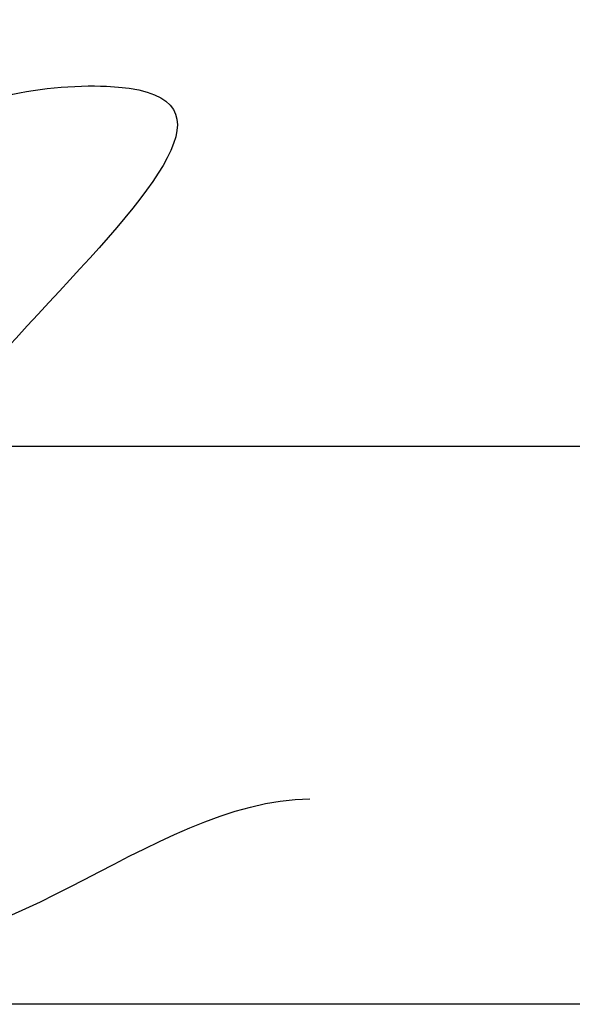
# Model space of a CAD drawing. Header units: millimetres. Extents: x 523431 to 527346, y -48565 to -47721.
# Tile 111 of 217: x 525497 to 525502, y -47998 to -47989. Entities that reach past the tile are written whole.
import ezdxf

# ---------------------------------------------------------------- set-up
doc = ezdxf.new("R2010")
doc.units = ezdxf.units.MM

# ---------------------------------------------------------------- blocks, each defined once
blk = doc.blocks.new('A$C0BD840A7')
at = {"color": 5}
for points, start_tangent, end_tangent in [([(4.6109, 9.5897), (3.9309, 10.3285), (3.4819, 9.5712), (2.3569, 2.7773), (1.0659, 1.7115), (-0.0007, 2.7212), (1.7395, 3.9553), (2.1043, 3.0016)], (0.355599, 0.934638), (0, -1)), ([(6.7322, 5.9997), (6.9638, 6.7648), (6.8311, 7.132), (8.2398, 7.6625), (5.225, 1.9005), (6.0172, 0.1088), (10.0616, 1.2755)], (-0.576065, 0.817404), (1, 0)), ([(5.2789, 5.9607), (5.2789, 5.8287), (5.6459, 5.8287), (6.1597, 6.4741), (5.9542, 7.0609), (5.6459, 6.5475), (6.0129, 6.2688), (6.4386, 5.6379), (6.7322, 5.814)], (-1, 0), (0, 1))]:
    blk.add_spline(points, degree=3, dxfattribs=dict(at, start_tangent=start_tangent, end_tangent=end_tangent))
at = {"color": 5, "start_tangent": (-0.346197, 0.938162)}
blk.add_spline([(4.2345, 8.3685), (4.2345, 5.7174), (5.168, 6.9938), (5.168, 5.9138), (5.168, 5.842), (5.1593, 5.842), (5.1712, 5.842)], degree=3, dxfattribs=at)

msp = doc.modelspace()

# ---------------------------------------------------------------- linework, layer by layer
for p, q in [((525512.2903, -47992.7462), (525447.2903, -47992.7462)), ((525512.2903, -47997.7462), (525447.2903, -47997.7462))]:
    msp.add_line(p, q)

# ---------------------------------------------------------------- block references
msp.add_blockref('A$C0BD840A7', (525489.6533, -47997.1811))

doc.saveas('drawing.dxf')
